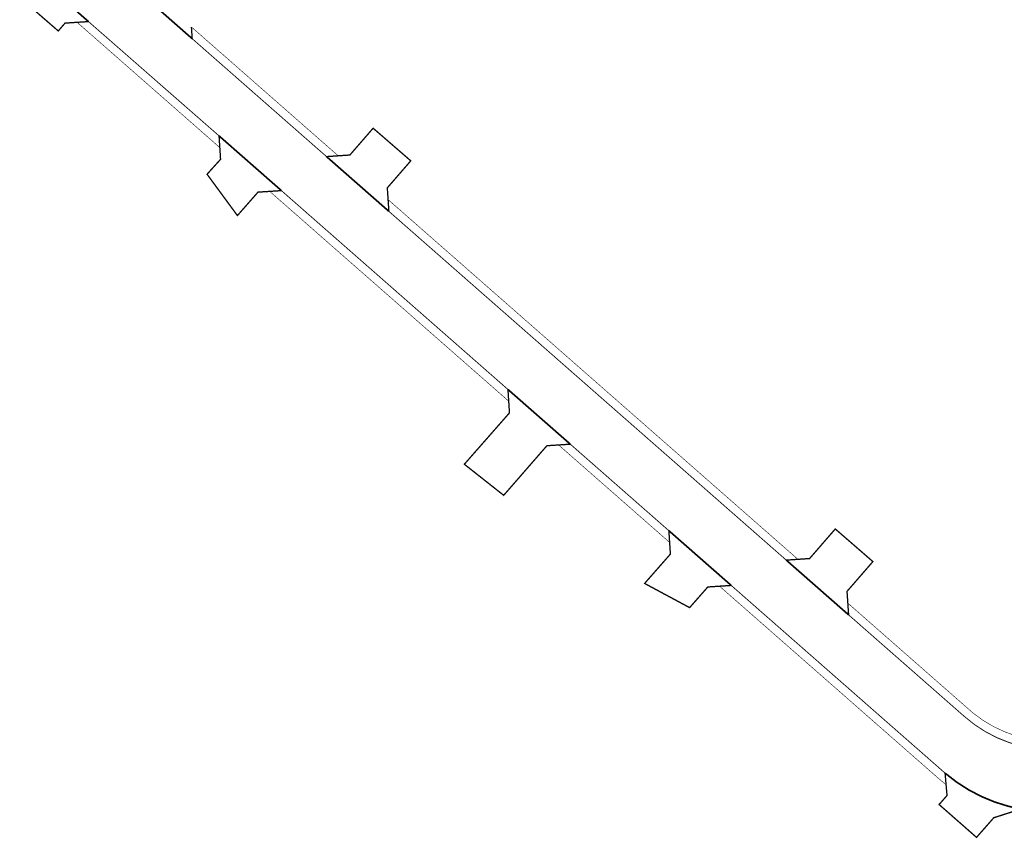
# Model space of a CAD drawing. Header units: metres. Extents: x 7442713 to 7443654, y 5636709 to 5637158.
# Tile 4 of 14: x 7443362 to 7443450, y 5636827 to 5636901. Entities that reach past the tile are written whole.
import ezdxf

# ---------------------------------------------------------------- set-up
doc = ezdxf.new("R2010")
doc.units = ezdxf.units.M
doc.linetypes.add('CENTER2', pattern=[1.125, 0.75, -0.125, 0.125, -0.125])
doc.linetypes.add('DASHED2', pattern=[0.375, 0.25, -0.125])
for name, color, linetype in [('K_kraweżnika_najazdowy', 7, 'Continuous'), ('K_krawędź pobocza', 7, 'Continuous'), ('K_pobocze', 32, 'Continuous'), ('K_rama zjazdu', 7, 'Continuous')]:
    doc.layers.add(name, color=color, linetype=linetype)

msp = doc.modelspace()

# ---------------------------------------------------------------- linework, layer by layer
at = {"layer": 'K_kraweżnika_najazdowy', "color": 0, "linetype": 'DASHED2', "ltscale": 4, "const_width": 0.15}
for points in [[(7443362.089, 5636905.877), (7443367.724, 5636900.928)], [(7443371.459, 5636904.33), (7443377.094, 5636899.381)], [(7443379.52, 5636890.596), (7443385.156, 5636885.648)], [(7443389.231, 5636888.723), (7443394.866, 5636883.774)], [(7443405.623, 5636867.674), (7443411.259, 5636862.725)], [(7443420.162, 5636854.907), (7443425.797, 5636849.958)], [(7443430.768, 5636852.247), (7443436.403, 5636847.298)]]:
    msp.add_lwpolyline(points, dxfattribs=at)
msp.add_lwpolyline([(7443445.117, 5636832.993, 0.158268), (7443453.389, 5636829.562, -0.131943), (7443461.007, 5636827.398, 0.74534)], format="xyb", dxfattribs=at)
at = {"layer": 'K_krawędź pobocza', "color": 76, "linetype": 'CENTER2', "ltscale": 3, "const_width": 0.08, "flags": 128}
for points in [[(7443379.52, 5636890.597), (7443367.724, 5636900.928)], [(7443389.231, 5636888.723), (7443377.094, 5636899.381)], [(7443405.623, 5636867.674), (7443385.156, 5636885.648)], [(7443430.768, 5636852.247), (7443394.866, 5636883.774)], [(7443420.162, 5636854.907), (7443411.259, 5636862.725)]]:
    msp.add_lwpolyline(points, dxfattribs=at)
for points in [[(7443445.117, 5636832.993, -0.003385), (7443444.969, 5636833.122), (7443425.797, 5636849.958)], [(7443473.545, 5636850.068), (7443463.763, 5636839.111, -0.411822), (7443446.894, 5636838.086), (7443436.403, 5636847.298)]]:
    msp.add_lwpolyline(points, format="xyb", dxfattribs=at)
at = {"layer": 'K_pobocze', "linetype": 'ByBlock', "ltscale": 4, "const_width": 0.05}
for points in [[(7443379.589, 5636889.538), (7443366.692, 5636900.864)], [(7443390.286, 5636888.795), (7443377.022, 5636900.442)], [(7443405.692, 5636866.615), (7443384.097, 5636885.579)], [(7443431.823, 5636852.319), (7443394.794, 5636884.836)], [(7443420.23, 5636853.848), (7443410.2, 5636862.656)]]:
    msp.add_lwpolyline(points, dxfattribs=at)
for points in [[(7443445.208, 5636831.953, -0.015592), (7443444.474, 5636832.558), (7443424.739, 5636849.889)], [(7443462.034, 5636838.339, -0.350657), (7443447.645, 5636838.424), (7443436.331, 5636848.36)]]:
    msp.add_lwpolyline(points, format="xyb", dxfattribs=at)
at = {"layer": 'K_rama zjazdu', "const_width": 0.12, "flags": 128}
for points in [[(7443367.724, 5636900.928), (7443365.607, 5636900.79), (7443364.993, 5636900.081), (7443361.593, 5636903.03), (7443362.226, 5636903.76), (7443362.089, 5636905.877)], [(7443377.094, 5636899.381), (7443377.022, 5636900.442)], [(7443385.156, 5636885.648), (7443383.039, 5636885.51), (7443381.179, 5636883.392), (7443378.439, 5636887.128), (7443379.658, 5636888.48), (7443379.52, 5636890.596)], [(7443394.866, 5636883.774), (7443394.722, 5636885.897), (7443396.843, 5636888.341), (7443393.443, 5636891.29), (7443391.341, 5636888.866), (7443389.231, 5636888.723)], [(7443411.259, 5636862.725), (7443409.142, 5636862.588), (7443405.239, 5636858.105), (7443401.683, 5636860.913), (7443405.76, 5636865.557), (7443405.623, 5636867.674)], [(7443436.403, 5636847.298), (7443436.259, 5636849.421), (7443438.596, 5636852.114), (7443435.198, 5636855.065), (7443432.878, 5636852.39), (7443430.768, 5636852.247)], [(7443425.797, 5636849.958), (7443423.68, 5636849.82), (7443422.039, 5636847.951), (7443417.971, 5636850.139), (7443417.971, 5636850.139), (7443420.299, 5636852.79), (7443420.162, 5636854.907)], [(7443451.97, 5636829.746), (7443449.519, 5636828.96), (7443447.96, 5636827.184), (7443444.578, 5636830.154), (7443445.294, 5636830.968), (7443445.117, 5636832.993)]]:
    msp.add_lwpolyline(points, dxfattribs=at)

doc.saveas('drawing.dxf')
